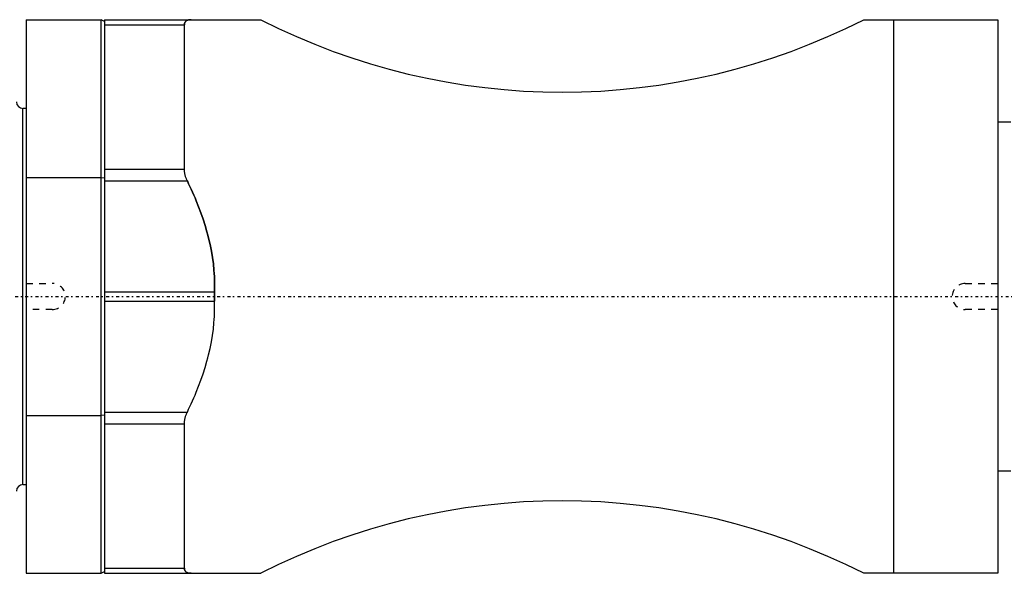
# Model space of a CAD drawing. Extents: x -565 to 345, y -109 to 109.
# Tile 4 of 19: x -314 to -163, y -43 to 43. Entities that reach past the tile are written whole.
import ezdxf

# ---------------------------------------------------------------- set-up
doc = ezdxf.new("R2010")
doc.units = 0
doc.linetypes.add('CENTER', pattern=[1.5, 0.45, -0.5, 0.05, -0.5])
doc.linetypes.add('DASHED', pattern=[2, 1, -1])
for name, color, linetype in [('AM_0', 7, 'CONTINUOUS'), ('AM_3', 7, 'DASHED'), ('AM_7', 7, 'CENTER')]:
    doc.layers.add(name, color=color, linetype=linetype)

msp = doc.modelspace()

# ---------------------------------------------------------------- linework, layer by layer
at = {"layer": 'AM_0', "color": 7, "linetype": 'CONTINUOUS'}
for p, q in [((-313, 42.5), (-313, -42.5)), ((-313, 42.5), (-301.5, 42.5)), ((-301.5, -42.5), (-301.5, 42.5)), ((-301, 42.24), (-301.5, 42.5)), ((-301, 42.5), (-277.04, 42.5)), ((-301, 42.5), (-301, -42.5)), ((-184.56, 42.5), (-164, 42.5)), ((-179.96, -42.5), (-179.96, 42.5)), ((-164, 42.5), (-164, -42.5)), ((-301, 41.71), (-288.73, 41.71)), ((-288.73, 19.55), (-288.73, 41.71)), ((-313, 28.87), (-313.5, 28.87)), ((-313.5, -28.87), (-313.5, 28.87)), ((-162, 26.75), (-164, 26.75)), ((-313, 18.28), (-301.5, 18.28)), ((-301.5, 18.28), (-301, 18.23)), ((-301, 19.55), (-288.73, 19.55)), ((-301, 17.75), (-288.29, 17.75)), ((-301, 0.7), (-284.12, 0.7)), ((-301, -0.7), (-284.12, -0.7)), ((-301, -17.75), (-288.29, -17.75)), ((-313, -18.28), (-301.5, -18.28)), ((-301, -18.23), (-301.5, -18.28)), ((-301, -19.55), (-288.73, -19.55)), ((-288.73, -41.71), (-288.73, -19.55)), ((-164, -26.75), (-162, -26.75)), ((-313.5, -28.87), (-313, -28.87)), ((-301.5, -42.5), (-301, -42.24)), ((-301, -41.71), (-288.73, -41.71)), ((-313, -42.5), (-301.5, -42.5)), ((-301, -42.5), (-277.04, -42.5)), ((-164, -42.5), (-184.56, -42.5))]:
    msp.add_line(p, q, dxfattribs=at)
for points in [[(-288.73, 41.71, 0), (-288.73, 41.76, 0), (-288.73, 41.85, 0), (-288.71, 41.93, 0), (-288.7, 41.97, 0), (-288.69, 42, 0), (-288.66, 42.07, 0), (-288.62, 42.14, 0), (-288.58, 42.2, 0), (-288.53, 42.25, 0), (-288.47, 42.3, 0), (-288.44, 42.32, 0), (-288.41, 42.34, 0), (-288.35, 42.38, 0), (-288.27, 42.41, 0), (-288.2, 42.44, 0), (-288.11, 42.46, 0), (-288.03, 42.47, 0), (-287.98, 42.48, 0), (-287.94, 42.49, 0), (-287.84, 42.5, 0), (-287.74, 42.5, 0), (-287.69, 42.5, 0)], [(-288.29, 17.75, 0), (-288.31, 17.8, 0), (-288.36, 17.89, 0), (-288.4, 17.99, 0), (-288.42, 18.04, 0), (-288.44, 18.09, 0), (-288.48, 18.19, 0), (-288.51, 18.29, 0), (-288.55, 18.39, 0), (-288.58, 18.49, 0), (-288.6, 18.59, 0), (-288.62, 18.64, 0), (-288.63, 18.69, 0), (-288.65, 18.8, 0), (-288.67, 18.9, 0), (-288.69, 19, 0), (-288.7, 19.1, 0), (-288.72, 19.2, 0), (-288.72, 19.25, 0), (-288.73, 19.3, 0), (-288.73, 19.4, 0), (-288.73, 19.5, 0), (-288.73, 19.55, 0)], [(-284.12, 0.7, 0), (-284.11, 1.17, 0), (-284.11, 2.11, 0), (-284.14, 3.06, 0), (-284.17, 3.54, 0), (-284.21, 4.03, 0), (-284.3, 5, 0), (-284.44, 5.99, 0), (-284.6, 6.97, 0), (-284.8, 7.96, 0), (-285.03, 8.95, 0), (-285.15, 9.44, 0), (-285.29, 9.93, 0), (-285.57, 10.9, 0), (-285.88, 11.87, 0), (-286.21, 12.82, 0), (-286.56, 13.76, 0), (-286.93, 14.68, 0), (-287.11, 15.14, 0), (-287.31, 15.58, 0), (-287.69, 16.46, 0), (-288.09, 17.32, 0), (-288.29, 17.75, 0)], [(-284.12, -0.7, 0), (-284.13, -0.47, 0), (-284.13, 0, 0), (-284.13, 0.47, 0), (-284.12, 0.7, 0)], [(-288.29, -17.75, 0), (-288.09, -17.32, 0), (-287.69, -16.46, 0), (-287.31, -15.58, 0), (-287.11, -15.14, 0), (-286.93, -14.68, 0), (-286.56, -13.76, 0), (-286.21, -12.82, 0), (-285.88, -11.87, 0), (-285.57, -10.9, 0), (-285.29, -9.93, 0), (-285.15, -9.44, 0), (-285.03, -8.95, 0), (-284.8, -7.96, 0), (-284.6, -6.97, 0), (-284.44, -5.99, 0), (-284.3, -5, 0), (-284.21, -4.03, 0), (-284.17, -3.54, 0), (-284.14, -3.06, 0), (-284.11, -2.11, 0), (-284.11, -1.17, 0), (-284.12, -0.7, 0)], [(-288.73, -19.55, 0), (-288.73, -19.5, 0), (-288.73, -19.4, 0), (-288.73, -19.3, 0), (-288.72, -19.25, 0), (-288.72, -19.2, 0), (-288.7, -19.1, 0), (-288.69, -19, 0), (-288.67, -18.9, 0), (-288.65, -18.8, 0), (-288.63, -18.69, 0), (-288.62, -18.64, 0), (-288.6, -18.59, 0), (-288.58, -18.49, 0), (-288.55, -18.39, 0), (-288.51, -18.29, 0), (-288.48, -18.19, 0), (-288.44, -18.09, 0), (-288.42, -18.04, 0), (-288.4, -17.99, 0), (-288.36, -17.89, 0), (-288.31, -17.8, 0), (-288.29, -17.75, 0)], [(-287.69, -42.5, 0), (-287.74, -42.5, 0), (-287.84, -42.5, 0), (-287.94, -42.49, 0), (-287.98, -42.48, 0), (-288.03, -42.47, 0), (-288.11, -42.46, 0), (-288.19, -42.44, 0), (-288.27, -42.41, 0), (-288.34, -42.38, 0), (-288.41, -42.34, 0), (-288.44, -42.32, 0), (-288.47, -42.3, 0), (-288.53, -42.25, 0), (-288.58, -42.2, 0), (-288.62, -42.14, 0), (-288.66, -42.07, 0), (-288.69, -42, 0), (-288.7, -41.97, 0), (-288.71, -41.93, 0), (-288.73, -41.85, 0), (-288.73, -41.76, 0), (-288.73, -41.71, 0)]]:
    msp.add_polyline3d(points, dxfattribs=at)
for centre, radius, start, end in [((-230.8, 133), 101.63, 242.9343, 297.0657), ((-313.5, 29.87), 1, 180, 270), ((-313.5, -29.87), 1, 90, 180), ((-230.8, -133), 101.63, 62.9343, 117.0657)]:
    msp.add_arc(centre, radius, start, end, dxfattribs=at)
at = {"layer": 'AM_3', "color": 6, "linetype": 'DASHED'}
for p, q in [((-313, 2), (-309, 2)), ((-169, 2), (-164, 2)), ((-309, -2), (-313, -2)), ((-164, -2), (-169, -2))]:
    msp.add_line(p, q, dxfattribs=at)
for points in [[(-287.69, 42.5, 0), (-287.74, 42.5, 0), (-287.84, 42.5, 0), (-287.94, 42.49, 0), (-287.98, 42.48, 0), (-288.03, 42.47, 0), (-288.11, 42.46, 0), (-288.19, 42.44, 0), (-288.27, 42.41, 0), (-288.34, 42.38, 0), (-288.41, 42.34, 0), (-288.44, 42.32, 0), (-288.47, 42.3, 0), (-288.53, 42.25, 0), (-288.58, 42.2, 0), (-288.62, 42.14, 0), (-288.66, 42.07, 0), (-288.69, 42, 0), (-288.7, 41.97, 0), (-288.71, 41.93, 0), (-288.73, 41.85, 0), (-288.73, 41.76, 0), (-288.73, 41.71, 0)], [(-288.29, 17.75, 0), (-288.09, 17.32, 0), (-287.69, 16.46, 0), (-287.31, 15.58, 0), (-287.11, 15.14, 0), (-286.93, 14.68, 0), (-286.56, 13.76, 0), (-286.21, 12.82, 0), (-285.88, 11.87, 0), (-285.57, 10.9, 0), (-285.29, 9.93, 0), (-285.15, 9.44, 0), (-285.03, 8.95, 0), (-284.8, 7.96, 0), (-284.6, 6.97, 0), (-284.44, 5.99, 0), (-284.3, 5, 0), (-284.21, 4.03, 0), (-284.17, 3.54, 0), (-284.14, 3.06, 0), (-284.11, 2.11, 0), (-284.11, 1.17, 0), (-284.12, 0.7, 0)], [(-284.12, 0.7, 0), (-284.13, 0.47, 0), (-284.13, 0, 0), (-284.13, -0.47, 0), (-284.12, -0.7, 0)], [(-288.73, -41.71, 0), (-288.73, -41.76, 0), (-288.73, -41.85, 0), (-288.71, -41.93, 0), (-288.7, -41.97, 0), (-288.69, -42, 0), (-288.66, -42.07, 0), (-288.62, -42.14, 0), (-288.58, -42.2, 0), (-288.53, -42.25, 0), (-288.47, -42.3, 0), (-288.44, -42.32, 0), (-288.41, -42.34, 0), (-288.35, -42.38, 0), (-288.27, -42.41, 0), (-288.2, -42.44, 0), (-288.11, -42.46, 0), (-288.03, -42.47, 0), (-287.98, -42.48, 0), (-287.94, -42.49, 0), (-287.84, -42.5, 0), (-287.74, -42.5, 0), (-287.69, -42.5, 0)]]:
    msp.add_polyline3d(points, dxfattribs=at)
for centre, start, end in [((-309, 0), 270, 90), ((-169, 0), 90, 270)]:
    msp.add_arc(centre, 2, start, end, dxfattribs=at)
at = {"layer": 'AM_7', "color": 4, "linetype": 'CENTER'}
msp.add_line((-342.59, 0), (88.2, 0), dxfattribs=at)

doc.saveas('drawing.dxf')
